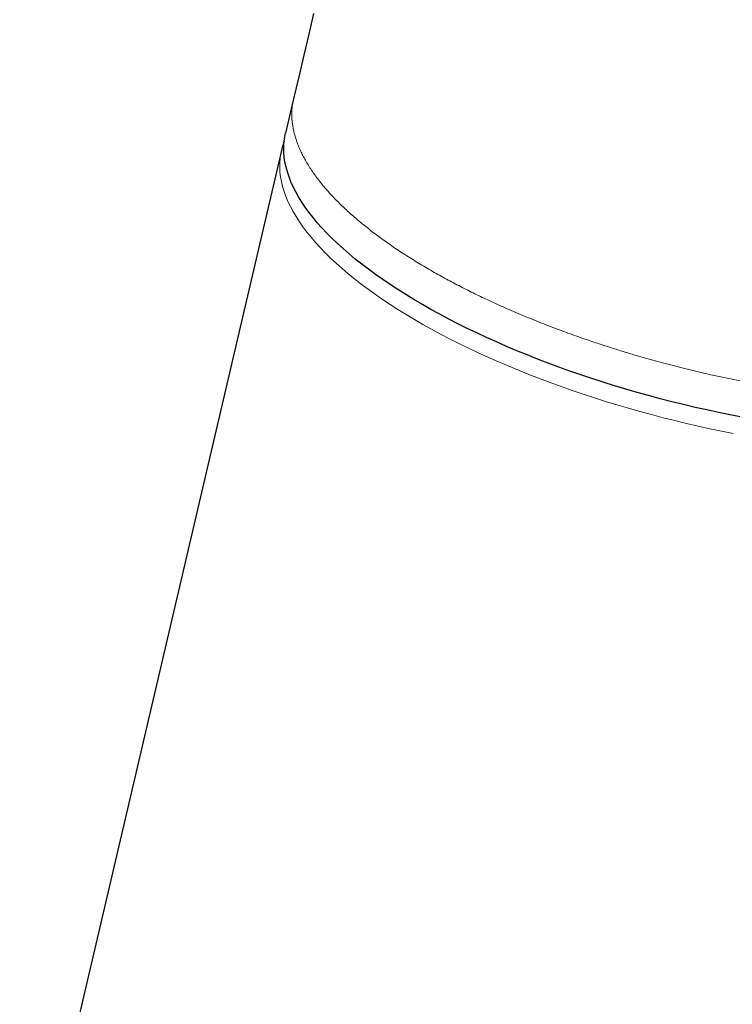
# Model space of a CAD drawing. Header units: millimetres. Extents: x 8 to 590, y 12 to 635.
# Tile 5 of 149: x 453 to 471, y 189 to 214. Entities that reach past the tile are written whole.
import ezdxf

# ---------------------------------------------------------------- set-up
doc = ezdxf.new("R2010")
doc.units = ezdxf.units.MM

msp = doc.modelspace()

# ---------------------------------------------------------------- linework, layer by layer
at = {"color": 7, "linetype": 'Continuous', "lineweight": 30}
for p, q in [((459.753, 212.239), (459.542, 211.337)), ((459.436, 210.887), (452.579, 181.6))]:
    msp.add_line(p, q, dxfattribs=at)
at = {"color": 7, "linetype": 'Continuous', "lineweight": 30, "flags": 128}
for points in [[(460.276, 214.473), (460.15, 213.933), (460.02, 213.381), (459.888, 212.816), (459.753, 212.239), (459.753, 212.239)], [(463.127, 206.85), (462.908, 206.979), (462.694, 207.109), (462.486, 207.24), (462.284, 207.372), (462.089, 207.505), (461.899, 207.638), (461.716, 207.772), (461.54, 207.907), (461.37, 208.042), (461.207, 208.178), (461.051, 208.314), (460.901, 208.45), (460.759, 208.586), (460.624, 208.722), (460.496, 208.858), (460.376, 208.994), (460.263, 209.13), (460.158, 209.265), (460.06, 209.4), (459.969, 209.534), (459.887, 209.668), (459.812, 209.801), (459.745, 209.933), (459.686, 210.064), (459.635, 210.194), (459.592, 210.323), (459.557, 210.451), (459.529, 210.578), (459.51, 210.703), (459.499, 210.827), (459.496, 210.949), (459.501, 211.07), (459.514, 211.189), (459.535, 211.306), (459.542, 211.337)], [(471.499, 203.899), (471.192, 203.959), (470.885, 204.022), (470.578, 204.089), (470.272, 204.158), (469.966, 204.23), (469.661, 204.305), (469.358, 204.384), (469.055, 204.465), (468.754, 204.549), (468.455, 204.636), (468.157, 204.725), (467.862, 204.817), (467.569, 204.912), (467.278, 205.009), (466.991, 205.109), (466.706, 205.211), (466.424, 205.315), (466.146, 205.422), (465.871, 205.531), (465.599, 205.642), (465.332, 205.755), (465.068, 205.87), (464.809, 205.987), (464.554, 206.105), (464.304, 206.226), (464.058, 206.348), (463.818, 206.471), (463.582, 206.596), (463.352, 206.723), (463.127, 206.85)]]:
    msp.add_lwpolyline(points, dxfattribs=at)
at = {"color": 252, "linetype": 'Continuous', "lineweight": 0, "flags": 128}
for points in [[(471.274, 203.472), (470.967, 203.533), (470.659, 203.597), (470.351, 203.665), (470.044, 203.736), (469.738, 203.809), (469.433, 203.886), (469.129, 203.966), (468.826, 204.048), (468.525, 204.134), (468.225, 204.222), (467.928, 204.313), (467.633, 204.406), (467.34, 204.502), (467.05, 204.601), (466.763, 204.702), (466.478, 204.805), (466.197, 204.911), (465.919, 205.019), (465.645, 205.129), (465.375, 205.241), (465.108, 205.355), (464.846, 205.471), (464.588, 205.589), (464.335, 205.709), (464.086, 205.831), (463.842, 205.954), (463.603, 206.078), (463.369, 206.204), (463.141, 206.331), (462.918, 206.46), (462.701, 206.59), (462.489, 206.72), (462.284, 206.852), (462.084, 206.985), (461.891, 207.118), (461.704, 207.252), (461.524, 207.387), (461.35, 207.523), (461.183, 207.658), (461.023, 207.794), (460.87, 207.931), (460.724, 208.067), (460.585, 208.204), (460.453, 208.34), (460.329, 208.477), (460.212, 208.613), (460.102, 208.749), (460, 208.884), (459.906, 209.019), (459.82, 209.153), (459.741, 209.287), (459.67, 209.42), (459.607, 209.552), (459.552, 209.683), (459.505, 209.813), (459.466, 209.942), (459.435, 210.069), (459.413, 210.196), (459.398, 210.32), (459.391, 210.444), (459.392, 210.566), (459.402, 210.686), (459.419, 210.804), (459.436, 210.887)], [(471.454, 204.85), (471.198, 204.902), (470.943, 204.956), (470.687, 205.012), (470.432, 205.071), (470.177, 205.131), (469.923, 205.194), (469.67, 205.258), (469.417, 205.325), (469.166, 205.394), (468.915, 205.464), (468.666, 205.537)]]:
    msp.add_lwpolyline(points, dxfattribs=at)
at = {"color": 252, "linetype": 'Continuous', "lineweight": 0}
msp.add_open_spline([(468.666, 205.537), (468.562, 205.568), (468.355, 205.629), (468.022, 205.734), (467.665, 205.85), (467.335, 205.963), (467.056, 206.062), (466.826, 206.145), (466.598, 206.23), (466.364, 206.32), (466.124, 206.414), (465.879, 206.514), (465.637, 206.615), (465.409, 206.714), (465.194, 206.809), (464.993, 206.9), (464.796, 206.992), (464.601, 207.084), (464.41, 207.178), (464.22, 207.273), (464.033, 207.37), (463.848, 207.468), (463.666, 207.566), (463.483, 207.668), (463.3, 207.773), (463.116, 207.881), (462.937, 207.99), (462.759, 208.101), (462.583, 208.214), (462.414, 208.327), (462.255, 208.436), (462.104, 208.543), (461.958, 208.65), (461.816, 208.757), (461.678, 208.865), (461.544, 208.973), (461.414, 209.082), (461.288, 209.19), (461.167, 209.299), (461.05, 209.409), (460.937, 209.519), (460.828, 209.63), (460.724, 209.741), (460.624, 209.851), (460.529, 209.963), (460.433, 210.081), (460.338, 210.205), (460.245, 210.336), (460.16, 210.466), (460.082, 210.594), (460.013, 210.719), (459.951, 210.842), (459.897, 210.964), (459.849, 211.083), (459.81, 211.2), (459.777, 211.313), (459.75, 211.426), (459.73, 211.537), (459.716, 211.646), (459.708, 211.75), (459.706, 211.849), (459.709, 211.942), (459.717, 212.034), (459.73, 212.124), (459.742, 212.192), (459.751, 212.23), (459.753, 212.238)], degree=3, knots=[0, 0, 0, 0, 0.019201, 0.038417, 0.062495, 0.086601, 0.101518, 0.116436, 0.13138, 0.146324, 0.162914, 0.179505, 0.196132, 0.21276, 0.227115, 0.241476, 0.255711, 0.269947, 0.284205, 0.298464, 0.312898, 0.327332, 0.34179, 0.356249, 0.371668, 0.387087, 0.402536, 0.417985, 0.434099, 0.450221, 0.464926, 0.479637, 0.494327, 0.509016, 0.523732, 0.538447, 0.553195, 0.567942, 0.582715, 0.597488, 0.612455, 0.627421, 0.642414, 0.657407, 0.672541, 0.687682, 0.705538, 0.723394, 0.741295, 0.759197, 0.77633, 0.793463, 0.810637, 0.82781, 0.844118, 0.860426, 0.876769, 0.893113, 0.909123, 0.925142, 0.939497, 0.953858, 0.96791, 0.981963, 0.996038, 1, 1, 1, 1], dxfattribs=at)
at = {"color": 7, "linetype": 'Continuous', "lineweight": 30}
msp.add_open_spline([(459.508, 211.127), (459.506, 211.121), (459.493, 211.087), (459.473, 211.023), (459.451, 210.949), (459.441, 210.903), (459.437, 210.887)], degree=3, knots=[0, 0, 0, 0, 0.078418, 0.437973, 0.797742, 1, 1, 1, 1], dxfattribs=at)

doc.saveas('drawing.dxf')
